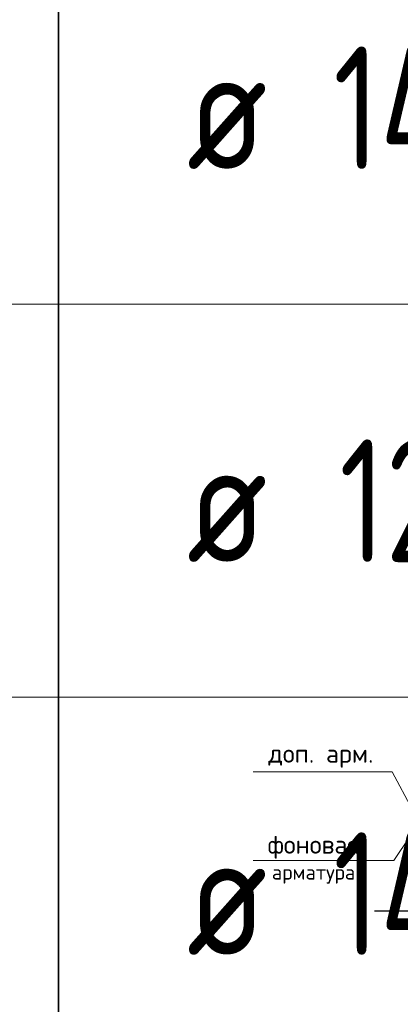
# Model space of a CAD drawing. Header units: metres. Extents: x -38 to 97, y -15 to 21.
# Tile 122 of 132: x 75.341 to 76.117, y 7.847 to 9.851. Entities that reach past the tile are written whole.
import ezdxf

# ---------------------------------------------------------------- set-up
doc = ezdxf.new("R2010")
doc.units = ezdxf.units.M
doc.linetypes.add('______2', pattern=[0.0405, 0.03, -0.0105])
doc.styles.add('ISOCPEUR', font='txt')

msp = doc.modelspace()

# ---------------------------------------------------------------- linework, layer by layer
at = {"color": 7, "linetype": 'Continuous', "lineweight": 35, "transparency": 33554687}
for p, q in [((75.4198, 10.0717), (75.4198, 9.2717)), ((75.4198, 9.2717), (75.4198, 8.4717)), ((75.4198, 8.4717), (75.4198, 7.6717))]:
    msp.add_line(p, q, dxfattribs=at)
at = {"color": 7, "linetype": 'Continuous', "lineweight": 13, "transparency": 33554687}
for p, q in [((86.4198, 9.2717), (67.9198, 9.2717)), ((86.4198, 8.4717), (67.9198, 8.4717))]:
    msp.add_line(p, q, dxfattribs=at)
at = {"color": 8, "linetype": '______2', "lineweight": -3, "true_color": 0x737373, "transparency": 33554687}
msp.add_line((76.064, 8.0367), (77.117, 8.0367), dxfattribs=at)
msp.add_line((76.064, 8.0367), (77.117, 8.0367), dxfattribs=at)
at = {"color": 7, "linetype": 'Continuous', "lineweight": 13, "transparency": 33554687}
for points in [[(75.8169, 8.3196), (76.1005, 8.3196), (76.142, 8.2422)], [(75.8169, 8.3196), (76.1005, 8.3196), (76.142, 8.2422)], [(75.8169, 8.1392), (76.1039, 8.1392), (76.169, 8.2362)], [(75.8169, 8.1392), (76.1039, 8.1392), (76.169, 8.2362)]]:
    msp.add_lwpolyline(points, dxfattribs=at)

# ---------------------------------------------------------------- texts
at = {"color": 7, "linetype": 'Continuous', "lineweight": 35, "transparency": 33554687, "char_height": 0.25, "attachment_point": 7, "style": 'ISOCPEUR'}
for s, insert, width in [('\\W0.76;14', (75.98, 9.5467), 0.420468), ('\\W0.82;ø', (75.6817, 9.5467), 0.327205), ('\\W0.75;12', (75.9925, 8.7467), 0.393567), ('\\W0.82;ø', (75.6817, 8.7467), 0.327205), ('\\W0.76;14', (75.98, 7.9467), 0.420468), ('\\W0.82;ø', (75.6817, 7.9467), 0.327205)]:
    msp.add_mtext(s, dxfattribs=dict(at, insert=insert, width=width))
at = {"color": 7, "linetype": 'Continuous', "lineweight": 13, "transparency": 33554687, "insert": (75.9549, 8.3521), "char_height": 0.0375, "width": 0.228103, "attachment_point": 5, "style": 'ISOCPEUR'}
msp.add_mtext('\\A1;{\\fISOCPEUR|i0|b0;\\H0.037500;\\W1.000000;\\C7;доп. арм.}\\P', dxfattribs=at)
msp.add_mtext('\\A1;{\\fISOCPEUR|i0|b0;\\H0.037500;\\W1.000000;\\C7;доп. арм.}\\P', dxfattribs=at)
at = {"color": 7, "linetype": 'Continuous', "lineweight": 13, "transparency": 33554687, "insert": (75.9399, 8.1906), "char_height": 0.0375, "width": 0.223781, "attachment_point": 2, "line_spacing_factor": 0.963855}
msp.add_mtext('\\A1;{\\fISOCPEUR|i0|b0;\\H0.037500;\\W1.000000;\\C7;фоновая}\\P{\\fISOCPEUR|i0|b0;\\H0.030000;\\W1.000000;\\C7;арматура}\\P', dxfattribs=at)
msp.add_mtext('\\A1;{\\fISOCPEUR|i0|b0;\\H0.037500;\\W1.000000;\\C7;фоновая}\\P{\\fISOCPEUR|i0|b0;\\H0.030000;\\W1.000000;\\C7;арматура}\\P', dxfattribs=at)

doc.saveas('drawing.dxf')
